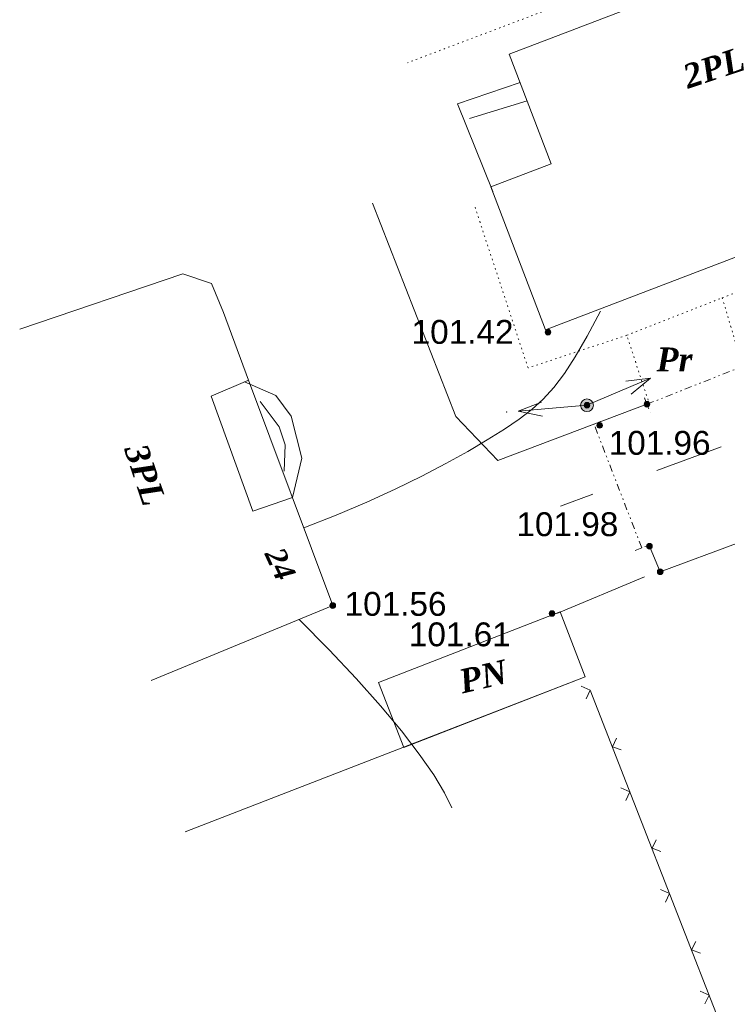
# Model space of a CAD drawing. Header units: millimetres. Extents: x 9396 to 25236, y 15106 to 31102.
# Tile 149 of 256: x 11780 to 11830, y 16012 to 16082. Entities that reach past the tile are written whole.
import ezdxf
from ezdxf.enums import TextEntityAlignment as Align

# ---------------------------------------------------------------- set-up
doc = ezdxf.new("R2010")
doc.units = ezdxf.units.MM
for name, pattern in [('DIVIDE', [1.25, 0.5, -0.25, 0, -0.25, 0, -0.25]), ('DOT', [0.25, 0, -0.25]), ('HIDDEN', [0.375, 0.25, -0.125])]:
    doc.linetypes.add(name, pattern=pattern)
for name, color, linetype, lineweight, true_color in [('1001010', 7, 'Continuous', 9, 0x000000), ('10010110', 7, 'Continuous', 20, 0xa25100), ('1060000', 7, 'Continuous', 9, 0x000000), ('1070000', 7, 'DOT', 9, 0x000000), ('2030021', 7, 'Continuous', 9, 0x000000), ('21100200', 7, 'HIDDEN', 0, 0x800080), ('3000105', 7, 'DIVIDE', 9, 0x000000), ('3000113', 7, 'Continuous', 9, 0x000000), ('3000260', 7, 'Continuous', 9, 0x000000), ('5010210', 7, 'Continuous', 20, 0x008000), ('6011210', 1, 'Continuous', 9, 0xff0000)]:
    doc.layers.add(name, color=color, linetype=linetype, lineweight=lineweight, true_color=true_color)
doc.styles.add('10', font='timesbi.ttf', dxfattribs={"height": 0.001481})
doc.styles.add('2', font='timesbi.ttf', dxfattribs={"height": 0.001693})
doc.styles.add('9', font='timesbi.ttf', dxfattribs={"height": 0.001693})
doc.styles.add('F2', font='arial.ttf', dxfattribs={"height": 0.001693})

# ---------------------------------------------------------------- blocks, each defined once
blk = doc.blocks.new('SYMBOL21100200')
at = {"true_color": 0x800080}
h = blk.add_hatch(color=216, dxfattribs=at)
edge = h.paths.add_edge_path()
edge.add_arc((0, 0), 0.1, 0, 360)
at = {"color": 216, "linetype": 'Continuous', "lineweight": 0, "true_color": 0x800080}
blk.add_circle((0, 0), 0.1, dxfattribs=at)
blk = doc.blocks.new('SYMBOL2030021')
at = {"true_color": 0xffffff}
h = blk.add_hatch(color=7, dxfattribs=at)
edge = h.paths.add_edge_path()
edge.add_arc((0, 0), 0.225, 0, 360)
at = {"true_color": 0x000000}
h = blk.add_hatch(color=18, dxfattribs=at)
edge = h.paths.add_edge_path()
edge.add_arc((0, 0), 0.05, 0, 360)
at = {"color": 18, "linetype": 'Continuous', "lineweight": 0, "true_color": 0x000000}
for radius in [0.225, 0.05]:
    blk.add_circle((0, 0), radius, dxfattribs=at)

msp = doc.modelspace()

# ---------------------------------------------------------------- linework, layer by layer
at = {"layer": '1001010', "color": 253}
for points in [[(11839.283, 16088.739, 183.624), (11814.913, 16079.423, 183.624), (11817.89, 16071.634, 183.624), (11813.614, 16070, 183.624), (11817.49, 16059.861, 34.381)], [(11817.49, 16059.861, 34.381), (11846.136, 16070.812, 183.624), (11839.283, 16088.739, 183.624)], [(11789.501, 16034.973, 109.002), (11802.384, 16040.292, 109.002), (11796.413, 16056.291, 109.002), (11794.622, 16061.089, 109.002), (11793.778, 16063.136, 109.002), (11791.746, 16063.834, 109.002), (11780.166, 16059.902, 109.002)], [(11805.631, 16034.822, 146.906), (11818.517, 16039.843, 86.417), (11820.308, 16035.246, 86.417)], [(11820.308, 16035.246, 86.417), (11807.422, 16030.225, 150.135), (11805.631, 16034.822, 146.906)]]:
    msp.add_polyline3d(points, dxfattribs=at)
at = {"layer": '10010110'}
for points in [[(11800.328, 16045.8, 114.802), (11802.634, 16046.7, 114.802), (11804.801, 16047.62, 114.802), (11806.823, 16048.546, 114.802), (11808.694, 16049.466, 114.802), (11810.409, 16050.366, 114.802), (11811.963, 16051.233, 114.802), (11813.35, 16052.055, 114.802), (11814.564, 16052.818, 114.802), (11815.608, 16053.521, 114.802), (11816.515, 16054.209, 114.802), (11817.326, 16054.938, 114.802), (11818.083, 16055.765, 114.802), (11818.826, 16056.747, 114.802), (11819.597, 16057.94, 114.802), (11820.438, 16059.4, 114.802), (11821.388, 16061.185, 114.802)], [(11810.832, 16025.943, 151.145), (11810.319, 16027.012, 151.145), (11809.547, 16028.289, 151.145), (11808.524, 16029.755, 151.145), (11807.261, 16031.393, 151.145), (11805.768, 16033.186, 151.145), (11804.054, 16035.114, 151.145), (11802.129, 16037.161, 151.145), (11800.004, 16039.309, 151.145)]]:
    msp.add_polyline3d(points, dxfattribs=at)
at = {"layer": '1060000', "color": 253}
msp.add_line((11812.091, 16074.861, 109.002), (11816.178, 16076.112, 109.002), dxfattribs=at)
for points in [[(11813.741, 16069.668, 109.002), (11811.246, 16075.888, 109.002), (11815.682, 16077.41, 109.002)], [(11799.52, 16047.965, 142.637), (11796.703, 16047.001, 142.637), (11793.766, 16055.151, 142.637), (11796.355, 16056.261, 142.637)], [(11799.52, 16047.965, 142.637), (11800.197, 16050.76, 142.637), (11799.439, 16053.74, 142.637), (11798.34, 16055.194, 142.637), (11796.132, 16056.166, 142.637)], [(11797.238, 16054.779, 150.073), (11798.591, 16052.983, 142.637), (11799.012, 16051.705, 142.637), (11798.925, 16049.837, 142.637)]]:
    msp.add_polyline3d(points, dxfattribs=at)
at = {"layer": '1070000', "color": 253}
msp.add_line((11823.249, 16059.469, 203.64), (11830.029, 16062.125, 176.305), dxfattribs=at)
for points in [[(11849.683, 16063.644, 179.162), (11847.704, 16068.81, 179.162), (11848.891, 16069.344, 179.162), (11840.463, 16091.215, 179.162), (11807.693, 16078.809, 179.162)], [(11824.767, 16054.868, 154.684), (11823.249, 16059.469, 203.64), (11816.243, 16057.157, 203.64), (11812.437, 16068.692, 203.64)], [(11831.546, 16057.014, 179.162), (11830.029, 16062.125, 179.162), (11845.115, 16067.933, 179.162), (11846.978, 16063.095, 179.162)]]:
    msp.add_polyline3d(points, dxfattribs=at)
at = {"layer": '3000105', "color": 253}
for p, q in [((11824.681, 16054.578, 107.557), (11831.714, 16057.359, 64.518)), ((11824.497, 16055.043, 86.037), (11824.902, 16054.02, 86.037)), ((11821.393, 16053.343, 86.037), (11820.366, 16052.947, 86.037)), ((11824.309, 16044.388, 86.037), (11820.926, 16053.163, 86.037)), ((11823.843, 16044.208, 86.037), (11824.869, 16044.604, 86.037))]:
    msp.add_line(p, q, dxfattribs=at)
at = {"layer": '3000113', "color": 253}
for p, q in [((11824.508, 16042.332, 172.946), (11818.285, 16039.73, 97.621)), ((11820.308, 16035.246, 86.417), (11791.92, 16024.228, 82.434))]:
    msp.add_line(p, q, dxfattribs=at)
for points in [[(11805.203, 16068.837, 100.533), (11811.13, 16053.707, 87.273), (11814.093, 16050.588, 83.884), (11824.681, 16054.578, 180.728)], [(11831.238, 16044.777, 204.042), (11825.624, 16042.692, 203.906), (11824.858, 16044.504, 203.967)]]:
    msp.add_polyline3d(points, dxfattribs=at)
at = {"layer": '3000260', "color": 253}
msp.add_line((11820.661, 16034.299, 100.35), (11833.447, 16001.484, 64.518), dxfattribs=at)
for points in [[(11820.021, 16034.567, 82.434), (11820.661, 16034.287, 82.434), (11820.371, 16033.667, 82.434)], [(11822.531, 16030.877, 82.434), (11822.231, 16030.277, 82.434), (11822.851, 16030.067, 82.434)], [(11822.831, 16027.357, 82.434), (11823.471, 16027.077, 82.434), (11823.181, 16026.457, 82.434)], [(11825.341, 16023.667, 82.434), (11825.041, 16023.067, 82.434), (11825.661, 16022.847, 82.434)], [(11825.641, 16020.147, 82.434), (11826.281, 16019.867, 82.434), (11825.991, 16019.247, 82.434)], [(11828.151, 16016.447, 82.434), (11827.851, 16015.857, 82.434), (11828.471, 16015.637, 82.434)], [(11828.451, 16012.927, 82.434), (11829.091, 16012.657, 82.434), (11828.801, 16012.027, 82.434)]]:
    msp.add_polyline3d(points, dxfattribs=at)
at = {"layer": '5010210'}
for p, q in [((11829.951, 16051.557, 141.354), (11825.391, 16049.877, 141.354)), ((11818.551, 16047.347, 141.354), (11820.831, 16048.187, 141.354))]:
    msp.add_line(p, q, dxfattribs=at)
at = {"layer": '6011210'}
for q in [(11824.936, 16056.422, 151.145), (11815.544, 16054.09, 151.145)]:
    msp.add_line((11820.427, 16054.506, 151.145), q, dxfattribs=at)
for points in [[(11823.176, 16056.218, 151.145), (11824.936, 16056.422, 151.145), (11824.936, 16056.422, 151.145), (11823.567, 16055.297, 151.145)], [(11817.281, 16053.736, 151.145), (11815.544, 16054.09, 151.145), (11815.544, 16054.09, 151.145), (11817.196, 16054.732, 151.145)]]:
    msp.add_polyline3d(points, dxfattribs=at)
msp.add_point((11814.717, 16054.019, 151.145), dxfattribs=at)

# ---------------------------------------------------------------- block references
at = {"layer": '2030021', "color": 253, "xscale": 2, "yscale": 2, "zscale": 2}
msp.add_blockref('SYMBOL2030021', (11820.427, 16054.506, 199.972), dxfattribs=at)
at = {"layer": '21100200', "xscale": 2, "yscale": 2, "zscale": 2}
for p in [(11817.659, 16059.69, 202.84), (11820.427, 16054.506, 206.264), (11824.681, 16054.578, 203.99), (11821.325, 16053.077, 203.914), (11824.858, 16044.504, 203.967), (11825.624, 16042.692, 203.906), (11802.384, 16040.292, 203.12), (11817.945, 16039.73, 203.22)]:
    msp.add_blockref('SYMBOL21100200', p, dxfattribs=at)

# ---------------------------------------------------------------- texts
at = {"layer": '1001010', "color": 253, "style": '9'}
for s, rotation, p in [('2PL', 18.5, (11827.333, 16077.76, 109.002)), ('3PL', 288.5, (11788.375, 16051.663, 109.002)), ('PN', 13.2, (11811.39, 16034.872, 158.601))]:
    msp.add_text(s, height=1.693, rotation=rotation, dxfattribs=at).set_placement(p, align=Align.MIDDLE_LEFT)
at = {"layer": '1001010', "color": 1, "true_color": 0xff0000, "style": '10'}
msp.add_text('24', height=1.4813, rotation=294.7, dxfattribs=at).set_placement((11798.195, 16044.263, 109.002), align=Align.MIDDLE_LEFT)
at = {"layer": '1070000', "color": 253, "style": '2'}
msp.add_text('Pr', height=1.693, dxfattribs=at).set_placement((11825.359, 16057.757, 145.053), align=Align.MIDDLE_LEFT)
at = {"layer": '21100200', "color": 253, "style": 'F2'}
for s, p in [('101.42', (11807.979, 16059.71, 126.4)), ('101.96', (11821.965, 16051.837, 151.094)), ('101.98', (11815.418, 16046.064, 83.887)), ('101.56', (11803.224, 16040.412, 203.12)), ('101.61', (11807.785, 16038.25, 203.22))]:
    msp.add_text(s, height=1.693, dxfattribs=at).set_placement(p, align=Align.MIDDLE_LEFT)

doc.saveas('drawing.dxf')
